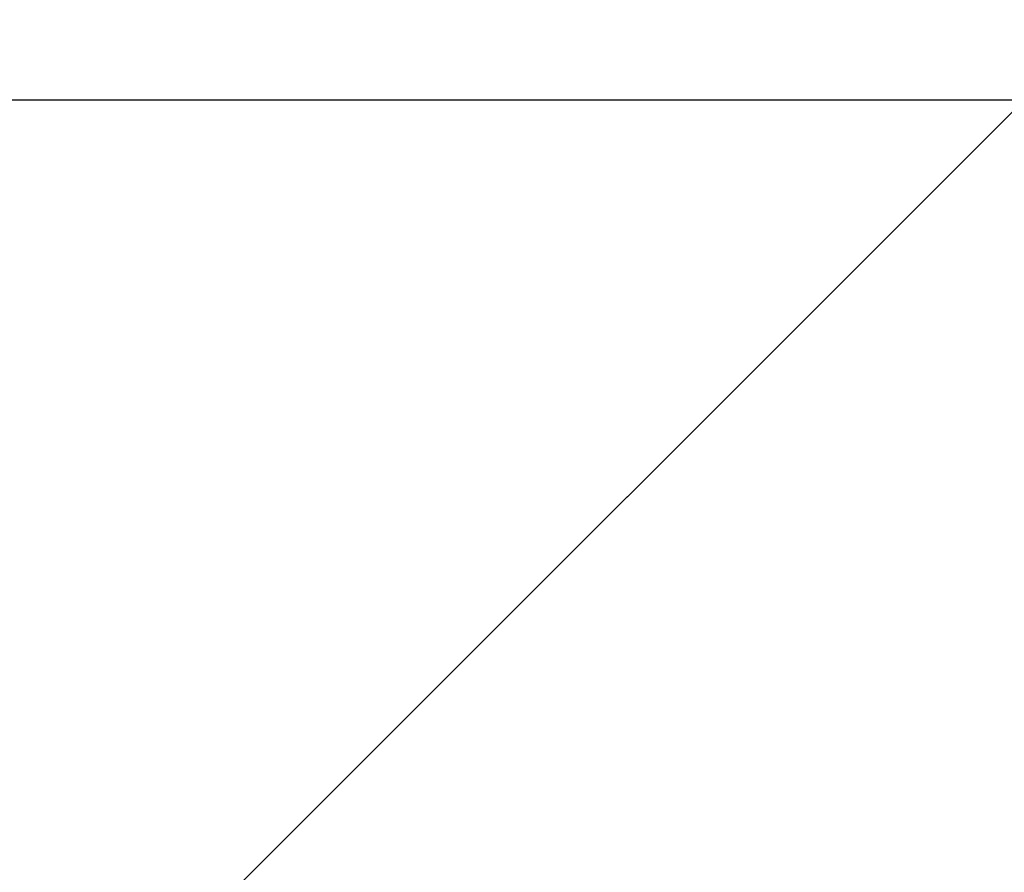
# Model space of a CAD drawing. Header units: millimetres. Extents: x -88 to 25, y -106 to 71.
# Tile 76 of 145: x -0.0666 to -0.0013, y -0.0512 to 0.0053. Entities that reach past the tile are written whole.
import ezdxf

# ---------------------------------------------------------------- set-up
doc = ezdxf.new("R2010")
doc.units = ezdxf.units.MM
doc.layers.add('P-SANR-FIXT', color=6, linetype='Continuous', lineweight=30)

msp = doc.modelspace()

# ---------------------------------------------------------------- linework, layer by layer
at = {"color": 94, "lineweight": 30}
msp.add_line((10.05, 0), (-10.05, 0), dxfattribs=at)
at = {"color": 5, "lineweight": 30}
msp.add_polyline3d([(0, 0, -121.92), (2.829163, 2.829163, -103.632), (-2.829163, -2.829163, -103.632), (0, 0, -121.92)], dxfattribs=at)

# ---------------------------------------------------------------- meshes
at = {"layer": 'P-SANR-FIXT', "lineweight": 40}
mesh = msp.add_polyface(dxfattribs=at)
corners = [(-20.999999, 0, 2), (-20.284443, 5.4352, 2), (-18.186533, 10.5, 2), (-14.849242, 14.849242, 2), (-10.5, 18.186533, 2), (-5.4352, 20.284443, 2), (0, 20.999999, 2), (5.4352, 20.284443, 2), (10.5, 18.186533, 2), (14.849242, 14.849242, 2), (18.186533, 10.5, 2), (20.284443, 5.4352, 2), (20.999999, 0, 2), (20.999999, 0), (20.284443, 5.4352), (18.186533, 10.5), (14.849242, 14.849242), (10.5, 18.186533), (5.4352, 20.284443), (0, 20.999999), (-5.4352, 20.284443), (-10.5, 18.186533), (-14.849242, 14.849242), (-18.186533, 10.5), (-20.284443, 5.4352), (-20.999999, 0)]
mesh.append_faces([[corners[k] for k in face] for face in [(13, 14, 11, 12), (0, 1, 24, 25)]], dxfattribs={"vtx1": -1})
mesh.append_faces([[corners[k] for k in face] for face in [(14, 15, 10, 11), (16, 17, 8, 9), (15, 16, 9, 10), (17, 18, 7, 8), (6, 7, 18, 19), (19, 20, 5, 6), (20, 21, 4, 5), (22, 23, 2, 3), (21, 22, 3, 4), (23, 24, 1, 2)]], dxfattribs={"vtx1": -1, "vtx3": -1})
mesh = msp.add_polyface(dxfattribs=at)
corners = [(20.999999, 0, 2), (20.284443, -5.4352, 2), (18.186533, -10.5, 2), (14.849242, -14.849242, 2), (10.5, -18.186533, 2), (5.4352, -20.284443, 2), (0, -20.999999, 2), (-5.4352, -20.284443, 2), (-10.5, -18.186533, 2), (-14.849242, -14.849242, 2), (-18.186533, -10.5, 2), (-20.284443, -5.4352, 2), (-20.999999, 0, 2), (-20.999999, 0), (-20.284443, -5.4352), (-18.186533, -10.5), (-14.849242, -14.849242), (-10.5, -18.186533), (-5.4352, -20.284443), (0, -20.999999), (5.4352, -20.284443), (10.5, -18.186533), (14.849242, -14.849242), (18.186533, -10.5), (20.284443, -5.4352), (20.999999, 0)]
mesh.append_faces([[corners[k] for k in face] for face in [(13, 14, 11, 12), (0, 1, 24, 25)]], dxfattribs={"vtx1": -1})
mesh.append_faces([[corners[k] for k in face] for face in [(14, 15, 10, 11), (16, 17, 8, 9), (15, 16, 9, 10), (17, 18, 7, 8), (6, 7, 18, 19), (19, 20, 5, 6), (20, 21, 4, 5), (22, 23, 2, 3), (21, 22, 3, 4), (23, 24, 1, 2)]], dxfattribs={"vtx1": -1, "vtx3": -1})

doc.saveas('drawing.dxf')
